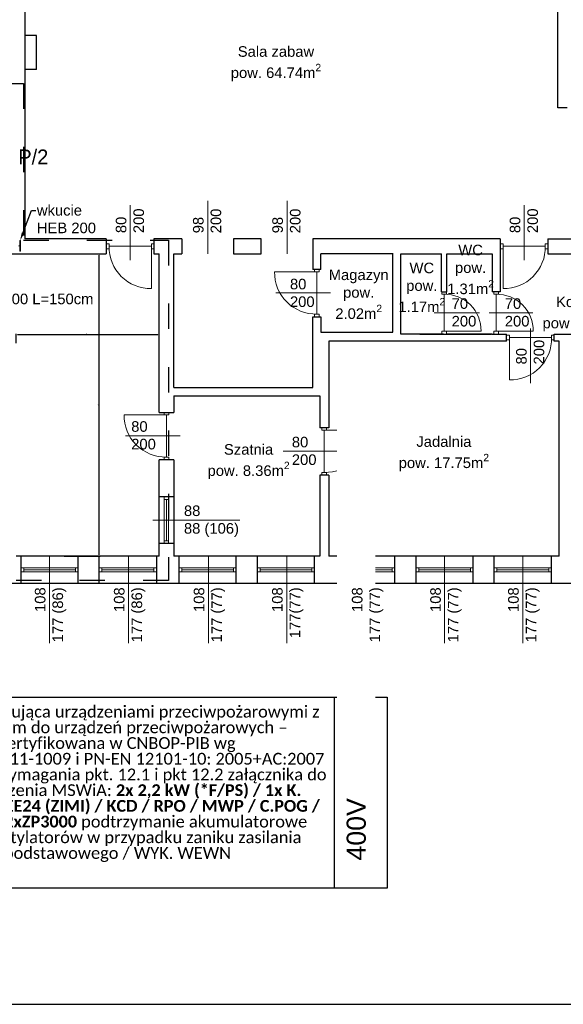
# Model space of a CAD drawing. Header units: millimetres. Extents: x 509 to 36614, y 492 to 3401.
# Tile 16 of 41: x 11119 to 12147, y 492 to 2355. Entities that reach past the tile are written whole.
import ezdxf
from ezdxf import colors
from ezdxf.entities.mleader import LeaderData, LeaderLine
from ezdxf.math import Vec2, Vec3

# ---------------------------------------------------------------- set-up
doc = ezdxf.new("R2010")
doc.units = ezdxf.units.MM
doc.linetypes.add('ACAD_ISO03W100', pattern=[30, 12, -18])
for name, color, linetype, lineweight in [('A_Kontur_cienka', 250, 'Continuous', 0), ('mcr opis', 7, 'Continuous', 18), ('opisy', 5, 'Continuous', 5), ('RAMKA 100', 198, 'Continuous', 15), ('stolarka', 3, 'Continuous', 9), ('wymiary', 6, 'Continuous', 5), ('ściany nośne', 1, 'Continuous', 25)]:
    doc.layers.add(name, color=color, linetype=linetype, lineweight=lineweight)
doc.layers.add('mcr_automatyka', color=30, linetype='Continuous')
doc.styles.add('OPS_Arial', font='txt')
doc.styles.get("Standard").update_dxf_attribs({"font": 'ARIAL.TTF'})
doc.dimstyles.new('ISO-25', dxfattribs={"dimtxt": 2.5, "dimasz": 2.5, "dimexe": 1.25, "dimexo": 0.625, "dimtad": 1, "dimtxsty": 'Standard', "dimcen": 2.5, "dimadec": 0, "dimazin": 0, "dimtfac": 1, "dimtmove": 0, "dimatfit": 3, "dimfxl": 0, "dimarcsym": 0})

# ---------------------------------------------------------------- blocks, each defined once
blk = doc.blocks.new('*D358')
at = {"layer": 'Defpoints', "color": 0}
for p in [(11202.2, 1911.8), (11269.3, 1911.8), (11202.2, 1339.8)]:
    blk.add_point(p, dxfattribs=at)
at = {"layer": 'wymiary', "color": 0, "lineweight": -2}
for p, q in [((11202.9, 1911.8), (11270.6, 1911.8)), ((11269.3, 1342.3), (11269.3, 1909.3)), ((11202.9, 1339.8), (11270.6, 1339.8))]:
    blk.add_line(p, q, dxfattribs=at)
at = {"layer": 'wymiary', "color": 0}
for points in [[(11269.7, 1909.3), (11268.9, 1909.3), (11269.3, 1911.8)], [(11268.9, 1342.3), (11269.7, 1342.3), (11269.3, 1339.8)]]:
    blk.add_solid(points, dxfattribs=at)
at = {"layer": 'wymiary', "color": 0, "insert": (11267.4, 1625.8), "char_height": 2.5, "attachment_point": 5, "rotation": 90}
blk.add_mtext('572', dxfattribs=at)
blk = doc.blocks.new('*D359')
at = {"layer": 'Defpoints', "color": 0}
for p in [(11382.2, 1758.9), (11112.2, 1741.8), (11382.2, 1741.8)]:
    blk.add_point(p, dxfattribs=at)
at = {"layer": 'wymiary', "color": 0, "lineweight": -2}
for p, q in [((11112.2, 1742.4), (11112.2, 1760.1)), ((11114.7, 1758.9), (11379.7, 1758.9)), ((11382.2, 1742.4), (11382.2, 1760.1))]:
    blk.add_line(p, q, dxfattribs=at)
at = {"layer": 'wymiary', "color": 0}
for points in [[(11114.7, 1759.3), (11114.7, 1758.4), (11112.2, 1758.9)], [(11379.7, 1758.4), (11379.7, 1759.3), (11382.2, 1758.9)]]:
    blk.add_solid(points, dxfattribs=at)
at = {"layer": 'wymiary', "color": 0, "insert": (11247.2, 1760.8), "char_height": 2.5, "attachment_point": 5}
blk.add_mtext('270', dxfattribs=at)

msp = doc.modelspace()

# ---------------------------------------------------------------- linework, layer by layer
at = {"layer": 'mcr_automatyka'}
msp.add_lwpolyline([(10801.225, 1073.118), (11813.956, 1073.118), (11813.956, 711.305), (10801.225, 711.305)], close=True, dxfattribs=at)
at = {"layer": 'opisy', "color": 251}
for p, q in [((11327.726, 1899.955), (11327.726, 2003.668)), ((11474.224, 1911.788), (11474.224, 2011.788)), ((11624.219, 1911.787), (11624.219, 2011.787)), ((12072.726, 1899.955), (12072.726, 2003.668)), ((11118.723, 1928.976), (11118.723, 1936.726)), ((11118.723, 1936.726), (11120.223, 1936.726)), ((11118.723, 1924.476), (11118.723, 1916.726)), ((11120.223, 1936.726), (11120.223, 1916.726)), ((11120.223, 1916.726), (11120.223, 1936.726)), ((11706.716, 1837.788), (11603.004, 1837.788)), ((11902.834, 1800.288), (11988.358, 1800.288)), ((12006.814, 1800.288), (12088.868, 1800.288)), ((12084.724, 1666.968), (12084.724, 1770.681)), ((11422.226, 1567.288), (11318.513, 1567.288)), ((11720.726, 1538.288), (11617.013, 1538.288)), ((11370.226, 1407.788), (11534.811, 1407.788)), ((11175.223, 1339.788), (11175.223, 1175.204)), ((11324.726, 1339.788), (11324.726, 1175.204)), ((11475.726, 1339.788), (11475.726, 1175.204)), ((11623.726, 1339.788), (11623.726, 1175.204)), ((11774.226, 1339.788), (11774.226, 1175.204)), ((11922.226, 1339.788), (11922.226, 1175.204)), ((12070.226, 1339.788), (12070.226, 1175.204))]:
    msp.add_line(p, q, dxfattribs=at)
for centre, start, end in [((11116.923, 1928.976), 270, 0), ((11116.923, 1924.476), 0, 90)]:
    msp.add_arc(centre, 1.8, start, end, dxfattribs=at)
at = {"layer": 'stolarka', "color": 251}
for p, q in [((11287.726, 1930.455), (11282.226, 1930.455)), ((11287.726, 1921.455), (11282.226, 1921.455)), ((11287.726, 1921.455), (11287.726, 1930.455)), ((11287.726, 1925.955), (11367.726, 1925.955)), ((11367.726, 1930.455), (11372.226, 1930.455)), ((11367.726, 1921.455), (11367.726, 1930.455)), ((11367.726, 1925.955), (11367.726, 1845.955)), ((11367.726, 1921.455), (11372.226, 1921.455)), ((12032.726, 1930.455), (12027.226, 1930.455)), ((12032.726, 1921.455), (12027.226, 1921.455)), ((12032.726, 1921.455), (12032.726, 1930.455)), ((12032.726, 1925.955), (12112.726, 1925.955)), ((12032.726, 1925.955), (12032.726, 1845.955)), ((12112.726, 1930.455), (12117.226, 1930.455)), ((12112.726, 1921.455), (12112.726, 1930.455)), ((12112.726, 1921.455), (12117.226, 1921.455)), ((11120.223, 1916.726), (11118.723, 1916.726)), ((11676.226, 1877.788), (11676.226, 1882.288)), ((11685.226, 1877.788), (11685.226, 1882.288)), ((11680.726, 1877.788), (11600.726, 1877.788)), ((11685.226, 1877.788), (11676.226, 1877.788)), ((11680.726, 1797.788), (11680.726, 1877.788)), ((11916.726, 1835.288), (11916.726, 1839.788)), ((11925.726, 1835.288), (11916.726, 1835.288)), ((11921.226, 1765.288), (11921.226, 1835.288)), ((11925.726, 1835.288), (11925.726, 1839.788)), ((12015.226, 1835.288), (12015.226, 1839.788)), ((12024.226, 1835.288), (12015.226, 1835.288)), ((12019.726, 1765.288), (12019.726, 1835.288)), ((12024.226, 1835.288), (12024.226, 1839.788)), ((11676.226, 1797.788), (11676.226, 1792.288)), ((11685.226, 1797.788), (11676.226, 1797.788)), ((11685.226, 1797.788), (11685.226, 1792.288)), ((11916.726, 1765.288), (11916.726, 1759.788)), ((11925.726, 1765.288), (11916.726, 1765.288)), ((11921.226, 1765.288), (11991.226, 1765.288)), ((11925.726, 1765.288), (11925.726, 1759.788)), ((12015.226, 1765.288), (12015.226, 1759.788)), ((12024.226, 1765.288), (12015.226, 1765.288)), ((12019.726, 1765.288), (12089.726, 1765.288)), ((12024.226, 1765.288), (12024.226, 1759.788)), ((12044.724, 1757.798), (12039.224, 1757.798)), ((12044.724, 1748.798), (12044.724, 1757.798)), ((12044.724, 1753.298), (12124.724, 1753.298)), ((12044.724, 1753.298), (12044.724, 1673.298)), ((12124.724, 1757.798), (12129.224, 1757.798)), ((12124.724, 1748.798), (12124.724, 1757.798)), ((12044.724, 1748.798), (12039.224, 1748.798)), ((12124.724, 1748.798), (12129.224, 1748.798)), ((11396.226, 1607.288), (11316.226, 1607.288)), ((11391.726, 1607.288), (11391.726, 1611.788)), ((11400.726, 1607.288), (11391.726, 1607.288)), ((11396.226, 1527.288), (11396.226, 1607.288)), ((11400.726, 1607.288), (11400.726, 1611.788)), ((11690.226, 1578.288), (11690.226, 1582.788)), ((11699.226, 1578.288), (11690.226, 1578.288)), ((11694.726, 1498.288), (11694.726, 1578.288)), ((11694.726, 1578.288), (11774.726, 1578.288)), ((11699.226, 1578.288), (11699.226, 1582.788)), ((11391.726, 1527.288), (11391.726, 1521.788)), ((11400.726, 1527.288), (11391.726, 1527.288)), ((11400.726, 1527.288), (11400.726, 1521.788)), ((11690.226, 1498.288), (11690.226, 1492.788)), ((11699.226, 1498.288), (11690.226, 1498.288)), ((11699.226, 1498.288), (11699.226, 1492.788)), ((11392.226, 1446.788), (11392.226, 1451.788)), ((11400.226, 1446.788), (11392.226, 1446.788)), ((11392.226, 1446.788), (11392.226, 1368.788)), ((11396.226, 1446.788), (11396.226, 1368.788)), ((11400.226, 1451.788), (11400.226, 1446.788)), ((11400.226, 1446.788), (11400.226, 1368.788)), ((11400.226, 1368.788), (11392.226, 1368.788)), ((11392.226, 1368.788), (11392.226, 1363.788)), ((11400.226, 1363.788), (11400.226, 1368.788)), ((11121.223, 1317.788), (11126.223, 1317.788)), ((11126.223, 1309.788), (11121.223, 1309.788)), ((11126.223, 1317.788), (11126.223, 1309.788)), ((11126.223, 1317.788), (11224.223, 1317.788)), ((11126.223, 1313.788), (11224.223, 1313.788)), ((11126.223, 1309.788), (11224.223, 1309.788)), ((11229.223, 1317.788), (11224.223, 1317.788)), ((11224.223, 1317.788), (11224.223, 1309.788)), ((11224.223, 1309.788), (11229.223, 1309.788)), ((11269.226, 1317.788), (11274.226, 1317.788)), ((11274.226, 1309.788), (11269.226, 1309.788)), ((11274.226, 1317.788), (11274.226, 1309.788)), ((11274.226, 1317.788), (11372.226, 1317.788)), ((11274.226, 1313.788), (11372.226, 1313.788)), ((11274.226, 1309.788), (11372.226, 1309.788)), ((11377.226, 1317.788), (11372.226, 1317.788)), ((11372.226, 1317.788), (11372.226, 1309.788)), ((11372.226, 1309.788), (11377.226, 1309.788)), ((11420.226, 1317.788), (11425.226, 1317.788)), ((11425.226, 1309.788), (11420.226, 1309.788)), ((11425.226, 1317.788), (11425.226, 1309.788)), ((11425.226, 1317.788), (11523.226, 1317.788)), ((11425.226, 1313.788), (11523.226, 1313.788)), ((11425.226, 1309.788), (11523.226, 1309.788)), ((11528.226, 1317.788), (11523.226, 1317.788)), ((11523.226, 1317.788), (11523.226, 1309.788)), ((11523.226, 1309.788), (11528.226, 1309.788)), ((11568.226, 1317.788), (11573.226, 1317.788)), ((11573.226, 1309.788), (11568.226, 1309.788)), ((11573.226, 1317.788), (11573.226, 1309.788)), ((11573.226, 1317.788), (11671.226, 1317.788)), ((11573.226, 1313.788), (11671.226, 1313.788)), ((11573.226, 1309.788), (11671.226, 1309.788)), ((11676.226, 1317.788), (11671.226, 1317.788)), ((11671.226, 1317.788), (11671.226, 1309.788)), ((11671.226, 1309.788), (11676.226, 1309.788)), ((11720.226, 1317.788), (11725.226, 1317.788)), ((11725.226, 1309.788), (11720.226, 1309.788)), ((11725.226, 1317.788), (11725.226, 1309.788)), ((11725.226, 1317.788), (11823.226, 1317.788)), ((11725.226, 1313.788), (11823.226, 1313.788)), ((11725.226, 1309.788), (11823.226, 1309.788)), ((11828.226, 1317.788), (11823.226, 1317.788)), ((11823.226, 1317.788), (11823.226, 1309.788)), ((11823.226, 1309.788), (11828.226, 1309.788)), ((11868.226, 1317.788), (11873.226, 1317.788)), ((11873.226, 1309.788), (11868.226, 1309.788)), ((11873.226, 1317.788), (11873.226, 1309.788)), ((11873.226, 1317.788), (11971.226, 1317.788)), ((11873.226, 1313.788), (11971.226, 1313.788)), ((11873.226, 1309.788), (11971.226, 1309.788)), ((11976.226, 1317.788), (11971.226, 1317.788)), ((11971.226, 1317.788), (11971.226, 1309.788)), ((11971.226, 1309.788), (11976.226, 1309.788)), ((12016.226, 1317.788), (12021.226, 1317.788)), ((12021.226, 1309.788), (12016.226, 1309.788)), ((12021.226, 1317.788), (12021.226, 1309.788)), ((12021.226, 1317.788), (12119.226, 1317.788)), ((12021.226, 1313.788), (12119.226, 1313.788)), ((12021.226, 1309.788), (12119.226, 1309.788)), ((12124.226, 1317.788), (12119.226, 1317.788)), ((12119.226, 1317.788), (12119.226, 1309.788)), ((12119.226, 1309.788), (12124.226, 1309.788))]:
    msp.add_line(p, q, dxfattribs=at)
for points in [[(11367.726, 1845.955, -0.42573526), (11287.726, 1925.955)], [(12032.726, 1845.955, 0.42573526), (12112.726, 1925.955)], [(11600.726, 1877.788, 0.42573526), (11680.726, 1797.788)], [(11991.226, 1765.288, 0.42548034), (11921.226, 1835.288)], [(12089.726, 1765.288, 0.42548034), (12019.726, 1835.288)], [(12044.724, 1673.298, 0.42573526), (12124.724, 1753.298)], [(11316.226, 1607.288, 0.42573526), (11396.226, 1527.288)], [(11774.726, 1578.288, -0.42573526), (11694.726, 1498.288)]]:
    msp.add_lwpolyline(points, format="xyb", dxfattribs=at)
at = {"layer": 'ściany nośne', "color": 251}
for p, q in [((12136.226, 2187.788), (12136.226, 2509.788)), ((11128.226, 2384.788), (11128.226, 2324.788)), ((11128.226, 2324.788), (11128.226, 1939.788)), ((11150.226, 2324.788), (11128.226, 2324.788)), ((11150.226, 2260.788), (11150.226, 2324.788)), ((11150.226, 2260.788), (11128.226, 2260.788)), ((12154.226, 2187.788), (12136.226, 2187.788)), ((11282.226, 1939.788), (11128.226, 1939.788)), ((11282.226, 1939.788), (11282.226, 1911.788)), ((11425.226, 1939.788), (11372.226, 1939.788)), ((11372.226, 1939.788), (11372.226, 1911.788)), ((11425.226, 1939.788), (11425.226, 1911.788)), ((11523.226, 1939.788), (11523.217, 1911.836)), ((11575.222, 1939.787), (11523.226, 1939.786)), ((11575.217, 1911.819), (11575.222, 1939.787)), ((11965.226, 1939.788), (11673.226, 1939.787)), ((11673.226, 1939.787), (11673.226, 1882.288)), ((12027.226, 1939.788), (11965.226, 1939.788)), ((12027.226, 1939.788), (12027.226, 1911.788)), ((12117.226, 1939.788), (12117.226, 1911.788)), ((12117.226, 1939.788), (12182.226, 1939.788)), ((11100.226, 1911.788), (11282.226, 1911.788)), ((11372.226, 1911.788), (11382.226, 1911.788)), ((11382.226, 1611.788), (11382.226, 1911.788)), ((11410.226, 1658.788), (11410.226, 1911.788)), ((11410.226, 1911.788), (11425.226, 1911.788)), ((11523.217, 1911.836), (11575.217, 1911.819)), ((11825.087, 1911.788), (11688.226, 1911.788)), ((11688.226, 1882.288), (11688.226, 1911.788)), ((11824.226, 1763.788), (11824.226, 1911.788)), ((11839.226, 1759.788), (11839.226, 1911.788)), ((11839.226, 1911.788), (11916.226, 1911.788)), ((11916.226, 1839.788), (11916.226, 1911.788)), ((11926.226, 1839.788), (11926.226, 1911.788)), ((11926.226, 1911.788), (12012.226, 1911.788)), ((12012.226, 1911.788), (12012.226, 1839.788)), ((12027.226, 1911.788), (12027.226, 1839.788)), ((12117.226, 1911.788), (12182.226, 1911.788)), ((11688.226, 1882.288), (11673.226, 1882.288)), ((11916.226, 1839.788), (11926.226, 1839.788)), ((12027.226, 1839.788), (12012.226, 1839.788)), ((11673.226, 1658.788), (11673.226, 1792.288)), ((11673.226, 1792.288), (11688.226, 1792.288)), ((11688.226, 1792.288), (11688.226, 1763.788)), ((11688.226, 1763.788), (11824.226, 1763.788)), ((11843.226, 1759.788), (11839.226, 1759.788)), ((11920.226, 1759.788), (11843.226, 1759.788)), ((11875.226, 1759.788), (12011.226, 1759.788)), ((11916.226, 1759.788), (11926.226, 1759.788)), ((12012.226, 1759.788), (11926.226, 1759.788)), ((12012.226, 1759.788), (12039.224, 1759.788)), ((12039.224, 1746.788), (12039.224, 1759.788)), ((12129.222, 1759.806), (12280.228, 1759.945)), ((12129.226, 1746.788), (12129.222, 1759.806)), ((11703.226, 1746.788), (11703.226, 1582.788)), ((12039.224, 1746.788), (11703.226, 1746.788)), ((12139.226, 1746.788), (12129.226, 1746.788)), ((12139.226, 1339.788), (12139.226, 1746.788)), ((11410.226, 1658.788), (11673.226, 1658.788)), ((11410.226, 1642.788), (11410.226, 1611.788)), ((11410.226, 1642.788), (11686.226, 1642.788)), ((11686.226, 1642.788), (11686.226, 1582.788)), ((11382.226, 1611.788), (11410.226, 1611.788)), ((11703.226, 1582.788), (11686.226, 1582.788)), ((11382.226, 1339.788), (11382.226, 1521.788)), ((11410.226, 1521.788), (11382.226, 1521.788)), ((11410.226, 1521.788), (11410.226, 1339.788)), ((11686.226, 1492.788), (11686.226, 1339.788)), ((11703.226, 1492.788), (11686.226, 1492.788)), ((11703.226, 1492.788), (11703.226, 1339.788)), ((11410.226, 1451.788), (11382.226, 1451.788)), ((11410.226, 1363.788), (11382.226, 1363.788)), ((11382.226, 1339.788), (11112.226, 1339.788)), ((11121.223, 1287.788), (11121.223, 1339.788)), ((11229.223, 1287.788), (11229.223, 1339.788)), ((11269.226, 1287.788), (11269.226, 1339.788)), ((11377.226, 1339.788), (11377.226, 1287.788)), ((11686.226, 1339.788), (11410.226, 1339.788)), ((11420.226, 1287.788), (11420.226, 1339.788)), ((11528.226, 1287.788), (11528.226, 1339.788)), ((11568.226, 1287.788), (11568.226, 1339.788)), ((11676.226, 1287.788), (11676.226, 1339.788)), ((12139.226, 1339.788), (11703.226, 1339.788)), ((11720.226, 1287.788), (11720.226, 1339.788)), ((11828.226, 1287.788), (11828.226, 1339.788)), ((11868.226, 1287.788), (11868.226, 1339.788)), ((11976.226, 1287.788), (11976.226, 1339.788)), ((12016.226, 1287.788), (12016.226, 1339.788)), ((12124.226, 1287.788), (12124.226, 1339.788)), ((13075.226, 1287.788), (11083.229, 1287.788))]:
    msp.add_line(p, q, dxfattribs=at)
at = {"layer": 'ściany nośne', "color": 251, "linetype": 'ACAD_ISO03W100', "ltscale": 4}
for p, q in [((10502.816, 2234.302), (11125.622, 2234.302)), ((11125.622, 2234.302), (11125.622, 1937.58)), ((11125.622, 1937.58), (11399.944, 1937.58)), ((11399.944, 1937.58), (11399.944, 1293.767)), ((11399.944, 1293.767), (8699.886, 1293.767))]:
    msp.add_line(p, q, dxfattribs=at)
at = {"layer": 'ściany nośne', "color": 0}
msp.add_line((7945.221, 491.826), (13545.221, 491.826), dxfattribs=at)

# ---------------------------------------------------------------- texts
at = {"layer": 'opisy', "color": 251, "char_height": 20, "attachment_point": 1}
for s, insert, width in [('\\A1;\\pxqc;Sala zabaw\\Ppow. 64.74m{\\H0.7x;\\S2^ ;}', (11491.463, 2304.56), 223.77925), ('\\A1;\\pxqc;WC\\Ppow. \\P1.31m{\\H0.7x;\\S2^ ;}', (11859.512, 1928.943), 223.77925), ('\\A1;\\pxqc;Magazyn\\Ppow. \\P2.02m{\\H0.7x;\\S2^ ;}', (11647.919, 1882.043), 223.77925), ('\\A1;\\pxqc;WC\\Ppow. \\P1.17m{\\H0.7x;\\S2^ ;}', (11767.271, 1894.976), 223.77925), ('80\\P200', (11629.829, 1864.512), 6.69806), ('x3 Nadproże IPE100 L=150cm', (10876.909, 1836.387), 504.7886), ('70\\P200', (11935.594, 1827.604), 6.69806), ('70\\P200', (12036.104, 1827.604), 6.69806), ('\\A1;\\pxqc;Korytarz\\Ppow. 6,08m{\\H0.7x;\\S2^ ;}', (12073.195, 1830.975), 223.77925), ('80\\P200', (11329.587, 1595.061), 6.69806), ('80\\P200', (11633.391, 1565.604), 6.69806), ('\\A1;\\pxqc;Jadalnia\\Ppow. 17.75m{\\H0.7x;\\S2^ ;}', (11808.992, 1566.549), 223.77925), ('\\A1;\\pxqc;Szatnia\\Ppow. 8.36m{\\H0.7x;\\S2^ ;}', (11439.723, 1551.675), 223.77925), ('88\\P88 (106)', (11429.301, 1435.621), 104.91277)]:
    msp.add_mtext(s, dxfattribs=dict(at, insert=insert, width=width))
at = {"layer": 'opisy', "color": 251, "char_height": 20, "rotation": 90}
for s, insert, width, attachment_point in [('80\\P200', (11300.41, 1950.904), 6.69806, 1), ('98\\P200', (11446.391, 1950.617), 104.91277, 1), ('98\\P200', (11596.387, 1950.615), 104.91277, 1), ('80\\P200', (12045.41, 1950.904), 6.69806, 1), ('80\\P200', (12057.408, 1702.407), 6.69806, 1), ('108\\P177 (86)', (11147.39, 1280.714), 104.91277, 3), ('108\\P177 (86)', (11296.893, 1280.714), 104.91277, 3), ('108\\P177 (77)', (11447.893, 1280.714), 104.91277, 3), ('108\\P177(77)', (11595.893, 1280.714), 104.91277, 3), ('108\\P177 (77)', (11746.951, 1280.714), 104.91277, 3), ('108\\P177 (77)', (11895.105, 1280.714), 104.91277, 3), ('108\\P177 (77)', (12042.393, 1280.714), 104.91277, 3)]:
    msp.add_mtext(s, dxfattribs=dict(at, insert=insert, width=width, attachment_point=attachment_point))
at = {"layer": 'RAMKA 100', "color": 30, "lineweight": 25, "insert": (11144.444, 2109.136), "char_height": 28.2612, "width": 315.21478, "attachment_point": 2, "style": 'OPS_Arial'}
msp.add_mtext('P/2 ', dxfattribs=at)

# ---------------------------------------------------------------- dimensions: what is measured, and where the dimension line sits
at = {"layer": 'wymiary', "color": 251}
dim = msp.add_linear_dim(base=(11269.313, 1911.788), p1=(11202.226, 1339.788), p2=(11202.226, 1911.788), angle=90, dimstyle='ISO-25', dxfattribs=at)
dim.commit()
dim.dimension.update_dxf_attribs({"geometry": '*D358', "text_midpoint": (11267.411, 1625.788)})
dim = msp.add_linear_dim(base=(11382.226, 1758.856), p1=(11112.226, 1741.79), p2=(11382.226, 1741.79), dimstyle='ISO-25', dxfattribs=at)
dim.commit()
dim.dimension.update_dxf_attribs({"geometry": '*D359', "text_midpoint": (11247.226, 1760.757)})

# ---------------------------------------------------------------- leaders
at = {"layer": 'opisy', "color": 251}
ml = msp.add_multileader_mtext('Standard', dxfattribs=at)
ml.set_content('wkucie\\PHEB 200')
ml.set_leader_properties()
ml.build(insert=Vec2(0, 0))
ml.multileader.update_dxf_attribs({"arrow_head_size": 15})
ctx = ml.context
ctx.base_point, ctx.char_height, ctx.arrow_head_size, ctx.plane_origin = Vec3(11149.169, 1993.891), 20, 15, Vec3(11110.223, 1936.726)
notes = []
notes.append((ctx, [(0, (1, 1, 0), (11141.169, 1993.891), (1, 0), 8, [(0, [(11119.473, 1936.726)], 0, [])])]))
ctx.mtext.insert, ctx.mtext.flow_direction = Vec3(11151.169, 2004.062), 5
for ctx, leaders in notes:
    for number, flags, end, landing, length, lines in leaders:
        leader = LeaderData()
        leader.index, (leader.has_last_leader_line, leader.has_dogleg_vector, leader.attachment_direction) = number, flags
        leader.last_leader_point, leader.dogleg_vector, leader.dogleg_length = Vec3(end), Vec3(landing), length
        for number, points, colour, breaks in lines:
            line = LeaderLine()
            line.index, line.vertices, line.color, line.breaks = number, Vec3.list(points), colors.encode_raw_color(colour), breaks
            leader.lines.append(line)
        ctx.leaders.append(leader)

# ---------------------------------------------------------------- next in the draw order: texts
at = {"layer": 'mcr opis', "insert": (10848.259, 1056.713), "char_height": 21.724944, "width": 910.67343, "attachment_point": 1, "line_spacing_factor": 0.8, "bg_fill": 2}
msp.add_mtext('\\pxqc;{\\fCalibri|b0|i0|c238|p0;\\H1.025641x;Centrala sterująca urządzeniami przeciwpożarowymi z\\Pzasilaczem do urządzeń przeciwpożarowych – \\Pcertyfikowana w CNBOP-PIB wg \\PKOT-2017/0011-1009 i PN-EN 12101-10: 2005+AC:2007 spełniająca wymagania pkt. 12.1 i pkt 12.2 załącznika do rozporządzenia MSWiA: \\fCalibri|b1|i0|c238|p0;2x 2,2 kW (*F/PS) / 1x K.\\PDYM.^I/ 2x BEE24 (ZIMI) / KCD / RPO / MWP / C.POG /\\PLT / CSP / 2xZP3000 \\fCalibri|b0|i0|c238|p0;podtrzymanie akumulatorowe\\Ppracy wentylatorów w przypadku zaniku zasilania\\Ppodstawowego / WYK. WEWN}', dxfattribs=at)

# ---------------------------------------------------------------- next in the draw order: linework, layer by layer
at = {"layer": 'mcr_automatyka'}
msp.add_line((11713.388, 1073.118), (11713.388, 711.305), dxfattribs=at)

# ---------------------------------------------------------------- next in the draw order: texts
at = {"layer": 'mcr opis', "insert": (11737.027, 763.758), "char_height": 36.1987, "width": 806.71317, "attachment_point": 1, "rotation": 90, "line_spacing_factor": 0.8, "bg_fill": 2}
msp.add_mtext('400V', dxfattribs=at)

# ---------------------------------------------------------------- next in the draw order: linework, layer by layer
at = {"layer": 'A_Kontur_cienka', "color": 0, "ltscale": 30}
msp.add_lwpolyline([(14267.815, 491.826), (7557.815, 491.826), (7557.815, 3361.826), (14267.815, 3361.826)], close=True, dxfattribs=at)

doc.saveas('drawing.dxf')
